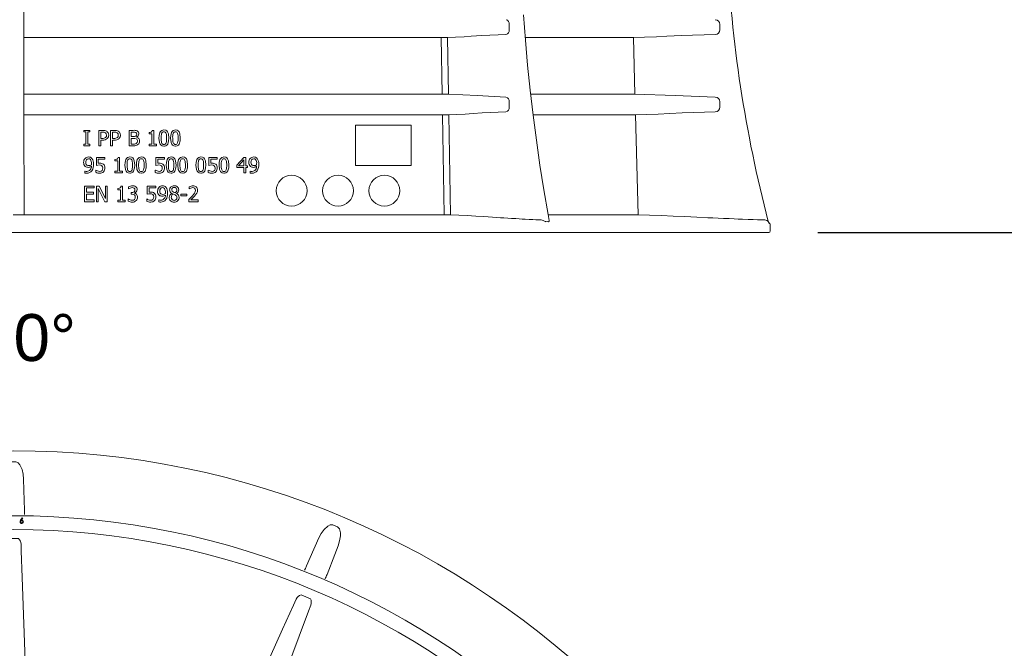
# Model space of a CAD drawing. Header units: millimetres. Extents: x 451 to 766, y 63 to 285.
# Tile 9 of 37: x 534 to 566, y 123 to 143. Entities that reach past the tile are written whole.
import ezdxf

# ---------------------------------------------------------------- set-up
doc = ezdxf.new("R2010")
doc.units = ezdxf.units.MM
doc.header["$LTSCALE"] = 5.08
doc.header["$PDMODE"] = 1
doc.header["$PDSIZE"] = -2
doc.layers.get('0').update_dxf_attribs({"lineweight": 18})
for name, color, linetype, lineweight in [('Bard 66 VS', 7, 'Continuous', 18), ('Ebene-1', 7, 'Continuous', 18), ('Keine', 7, 'Continuous', 18), ('None', 7, 'Continuous', 18)]:
    doc.layers.add(name, color=color, linetype=linetype, lineweight=lineweight)
doc.styles.add('Arial', font='arial.ttf')
doc.dimstyles.new('ASME', dxfattribs={"dimtxt": 2.272868, "dimasz": 3.175, "dimexe": 3.175, "dimexo": 1.5875, "dimgap": 0, "dimtad": 0, "dimtih": 1, "dimtoh": 1, "dimdec": 0, "dimzin": 3, "dimtxsty": 'Arial', "dimblk": 'VW_FILLEDARROW', "dimcen": 0, "dimazin": 0, "dimtfac": 1, "dimtdec": 0, "dimtix": 1, "dimtofl": 0, "dimtmove": 0, "dimatfit": 0, "dimldrblk": 'VW_FILLEDARROW', "dimfxl": 1, "dimfrac": 2, "dimtolj": 1, "dimtzin": 3, "dimarcsym": 0})

# ---------------------------------------------------------------- blocks, each defined once
blk = doc.blocks.new('VW_FILLEDARROW')
at = {"linetype": 'ByBlock', "lineweight": 0}
blk.add_hatch(color=0, dxfattribs=at).paths.add_polyline_path([(-1, 0.268), (0, 0), (-1, -0.268)])
at = {"layer": 'None', "color": 0, "lineweight": 5}
blk.add_lwpolyline([(-1, 0.268), (0, 0), (-1, -0.268)], close=True, dxfattribs=at)
blk = doc.blocks.new('*D30')
at = {"layer": 'Bard 66 VS', "color": 0, "lineweight": -2}
for p, q in [((564.025, 171.12), (578.413, 171.12)), ((575.238, 167.945), (575.238, 155.718)), ((575.238, 139.795), (575.238, 152.022)), ((560.12, 136.62), (578.413, 136.62))]:
    blk.add_line(p, q, dxfattribs=at)
at = {"layer": 'Defpoints', "color": 0}
for p in [(562.437, 171.12), (575.238, 171.12), (558.533, 136.62)]:
    blk.add_point(p, dxfattribs=at)
at = {"layer": 'Bard 66 VS', "color": 0, "lineweight": -2, "xscale": 3.175, "yscale": 3.175, "zscale": 3.175}
for p, rotation in [((575.238, 171.12), 90), ((575.238, 136.62), 270)]:
    blk.add_blockref('VW_FILLEDARROW', p, dxfattribs=dict(at, rotation=rotation))
at = {"layer": 'Bard 66 VS', "color": 0, "linetype": 'Continuous', "lineweight": 18, "insert": (575.238, 153.87), "char_height": 2.27287, "attachment_point": 5, "style": 'Arial'}
blk.add_mtext('\\A1;podstawa', dxfattribs=at)
blk = doc.blocks.new('Gruppe-36')
at = {"color": 251, "linetype": 'Continuous', "lineweight": 13}
for p, q in [((45.63, -625.01), (45.63, -624)), ((45.63, -624), (49.43, -624)), ((46.9, -625.01), (45.63, -625.01)), ((46.9, -632.99), (46.9, -625.01)), ((49.43, -625.01), (48.16, -625.01)), ((48.16, -625.01), (48.16, -632.99)), ((49.43, -624), (49.43, -625.01)), ((55.38, -634), (55.38, -624)), ((55.38, -624), (57.9, -624)), ((57.77, -625.14), (56.65, -625.14)), ((56.65, -625.14), (56.65, -629.19)), ((56.65, -629.19), (57.57, -629.19)), ((57.79, -630.33), (56.65, -630.33)), ((56.65, -630.33), (56.65, -634)), ((62.97, -634), (62.97, -624)), ((62.97, -624), (65.49, -624)), ((65.36, -625.14), (64.24, -625.14)), ((64.24, -625.14), (64.24, -629.19)), ((64.24, -629.19), (65.16, -629.19)), ((65.39, -630.33), (64.24, -630.33)), ((64.24, -630.33), (64.24, -634)), ((74.87, -634), (74.87, -624)), ((74.87, -624), (77.53, -624)), ((77.44, -625.14), (76.14, -625.14)), ((76.14, -625.14), (76.14, -628.05)), ((76.14, -628.05), (77.68, -628.05)), ((77.69, -629.19), (76.14, -629.19)), ((76.14, -629.19), (76.14, -632.86)), ((79.78, -628.39), (79.78, -628.44)), ((87.78, -626.28), (87.78, -625.39)), ((89.56, -626.28), (87.78, -626.28)), ((89.56, -632.99), (89.56, -626.28)), ((89.8, -624), (90.82, -624)), ((90.82, -624), (90.82, -632.99)), ((235.92, -627.38), (235.92, -625.11)), ((248.67, -627.38), (248.67, -625.11)), ((45.63, -634), (45.63, -632.99)), ((45.63, -632.99), (46.9, -632.99)), ((49.43, -634), (45.63, -634)), ((48.16, -632.99), (49.43, -632.99)), ((49.43, -632.99), (49.43, -634)), ((56.65, -634), (55.38, -634)), ((64.24, -634), (62.97, -634)), ((77.76, -634), (74.87, -634)), ((76.14, -632.86), (77.25, -632.86)), ((87.78, -634), (87.78, -632.99)), ((87.78, -632.99), (89.56, -632.99)), ((92.59, -634), (87.78, -634)), ((90.82, -632.99), (92.59, -632.99)), ((92.59, -632.99), (92.59, -634)), ((242.8, -633.7), (247.17, -633.7)), ((247.17, -631.38), (242.81, -631.38)), ((247.17, -633.7), (247.17, -631.38)), ((53.73, -646.65), (53.73, -641.46)), ((53.73, -641.46), (59.3, -641.46)), ((59.3, -642.59), (55, -642.59)), ((55, -642.59), (55, -645.31)), ((59.3, -641.46), (59.3, -642.59)), ((65.76, -643.73), (65.76, -642.85)), ((67.77, -641.46), (68.8, -641.46)), ((68.8, -641.46), (68.8, -650.44)), ((92.22, -646.65), (92.22, -641.46)), ((92.22, -641.46), (97.78, -641.46)), ((97.78, -642.59), (93.48, -642.59)), ((93.48, -642.59), (93.48, -645.31)), ((97.78, -641.46), (97.78, -642.59)), ((126.39, -646.65), (126.39, -641.46)), ((126.39, -641.46), (131.96, -641.46)), ((131.96, -642.59), (127.66, -642.59)), ((127.66, -642.59), (127.66, -645.31)), ((131.96, -641.46), (131.96, -642.59)), ((144.62, -646.57), (149.1, -641.46)), ((149.05, -643.05), (145.67, -646.9)), ((149.05, -646.9), (149.05, -643.05)), ((149.1, -641.46), (150.32, -641.46)), ((150.32, -641.46), (150.32, -646.9)), ((235.92, -640.04), (235.92, -637.77)), ((248.67, -640.04), (248.67, -637.77)), ((67.53, -643.73), (65.76, -643.73)), ((67.53, -650.44), (67.53, -643.73)), ((144.62, -648.04), (144.62, -646.57)), ((149.05, -648.04), (144.62, -648.04)), ((145.67, -646.9), (149.05, -646.9)), ((149.05, -651.46), (149.05, -648.04)), ((150.32, -646.9), (151.46, -646.9)), ((151.46, -648.04), (150.32, -648.04)), ((150.32, -648.04), (150.32, -651.46)), ((151.46, -646.9), (151.46, -648.04)), ((46.39, -651.57), (46.39, -650.32)), ((46.39, -650.32), (46.46, -650.32)), ((53.35, -651.13), (53.35, -649.68)), ((53.35, -649.68), (53.45, -649.68)), ((65.76, -651.46), (65.76, -650.44)), ((65.76, -650.44), (67.53, -650.44)), ((70.57, -651.46), (65.76, -651.46)), ((68.8, -650.44), (70.57, -650.44)), ((70.57, -650.44), (70.57, -651.46)), ((91.84, -651.13), (91.84, -649.68)), ((91.84, -649.68), (91.93, -649.68)), ((126.01, -651.13), (126.01, -649.68)), ((126.01, -649.68), (126.11, -649.68)), ((150.32, -651.46), (149.05, -651.46)), ((153.23, -651.57), (153.23, -650.32)), ((153.23, -650.32), (153.29, -650.32)), ((46.01, -670.1), (46.01, -660.1)), ((46.01, -660.1), (52.34, -660.1)), ((52.34, -661.24), (47.28, -661.24)), ((47.28, -661.24), (47.28, -664.02)), ((52.34, -660.1), (52.34, -661.24)), ((53.73, -670.1), (53.73, -660.1)), ((53.73, -660.1), (55.63, -660.1)), ((59.31, -670.1), (55, -661.48)), ((55, -661.48), (55, -670.1)), ((55.63, -660.1), (59.56, -668.02)), ((59.56, -668.02), (59.56, -660.1)), ((59.56, -660.1), (60.82, -660.1)), ((60.82, -660.1), (60.82, -670.1)), ((67.66, -662.38), (67.66, -661.49)), ((69.67, -660.1), (70.7, -660.1)), ((70.7, -660.1), (70.7, -669.09)), ((74.49, -661.87), (74.49, -660.46)), ((74.57, -661.87), (74.49, -661.87)), ((86.65, -665.29), (86.65, -660.1)), ((86.65, -660.1), (92.22, -660.1)), ((92.22, -661.24), (87.91, -661.24)), ((87.91, -661.24), (87.91, -663.95)), ((92.22, -660.1), (92.22, -661.24)), ((113.73, -661.87), (113.73, -660.45)), ((113.81, -661.87), (113.73, -661.87)), ((47.28, -664.02), (51.96, -664.02)), ((51.96, -665.16), (47.28, -665.16)), ((47.28, -665.16), (47.28, -668.96)), ((51.96, -664.02), (51.96, -665.16)), ((69.43, -662.38), (67.66, -662.38)), ((69.43, -669.09), (69.43, -662.38)), ((74.24, -669.74), (74.24, -668.33)), ((74.24, -668.33), (74.33, -668.33)), ((76.27, -665.29), (76.27, -664.15)), ((76.27, -664.15), (76.7, -664.15)), ((76.83, -665.29), (76.27, -665.29)), ((78.28, -664.57), (78.28, -664.67)), ((86.27, -669.77), (86.27, -668.33)), ((86.27, -668.33), (86.36, -668.33)), ((102.5, -664.76), (102.5, -664.72)), ((105.55, -664.77), (105.55, -664.81)), ((108.42, -666.3), (108.42, -665.16)), ((108.42, -665.16), (112.22, -665.16)), ((112.22, -666.3), (108.42, -666.3)), ((112.22, -665.16), (112.22, -666.3)), ((52.34, -670.1), (46.01, -670.1)), ((47.28, -668.96), (52.34, -668.96)), ((52.34, -668.96), (52.34, -670.1)), ((55, -670.1), (53.73, -670.1)), ((60.82, -670.1), (59.31, -670.1)), ((67.66, -670.1), (67.66, -669.09)), ((67.66, -669.09), (69.43, -669.09)), ((72.47, -670.1), (67.66, -670.1)), ((70.7, -669.09), (72.47, -669.09)), ((72.47, -669.09), (72.47, -670.1)), ((94.24, -670.21), (94.24, -668.96)), ((94.24, -668.96), (94.31, -668.96)), ((113.48, -670.1), (113.48, -668.71)), ((119.56, -670.1), (113.48, -670.1)), ((114.73, -668.96), (119.56, -668.96)), ((119.56, -668.96), (119.56, -670.1))]:
    blk.add_line(p, q, dxfattribs=at)
for points in [[(94.24, -629.01), (94.34, -627.26), (94.79, -625.44), (95.28, -624.64), (96.01, -624.06), (96.79, -623.8), (97.41, -623.75)], [(97.41, -623.75), (98.57, -623.95), (99.26, -624.38), (99.78, -625.01), (100.29, -626.29), (100.57, -628.99)], [(101.71, -629.01), (101.8, -627.26), (102.26, -625.44), (102.75, -624.64), (103.48, -624.06), (104.26, -623.8), (104.87, -623.75)], [(104.87, -623.75), (106.03, -623.95), (106.72, -624.38), (107.25, -625.01), (107.75, -626.28), (108.04, -628.99)], [(87.78, -625.39), (88.47, -625.35), (89.14, -625.17), (89.44, -624.96), (89.65, -624.65), (89.78, -624.16), (89.8, -624)], [(97.41, -634.25), (96.28, -634.06), (95.58, -633.65), (95.04, -633.02), (94.54, -631.8), (94.24, -629.01)], [(100.57, -628.99), (100.47, -630.74), (99.86, -632.86), (99.32, -633.57), (98.57, -634.05), (97.76, -634.24), (97.41, -634.25)], [(104.87, -634.25), (103.76, -634.07), (103.05, -633.65), (102.51, -633.02), (102.01, -631.81), (101.71, -629.01)], [(108.04, -628.99), (107.94, -630.74), (107.34, -632.86), (106.79, -633.57), (106.04, -634.05), (105.23, -634.24), (104.87, -634.25)], [(65.76, -642.85), (66.86, -642.72), (67.25, -642.55), (67.49, -642.33), (67.65, -642.05), (67.77, -641.53), (67.77, -641.46)], [(72.22, -646.46), (72.31, -644.72), (72.77, -642.89), (73.25, -642.1), (73.98, -641.51), (74.77, -641.25), (75.38, -641.2)], [(75.38, -641.2), (76.55, -641.41), (77.24, -641.84), (77.76, -642.47), (78.27, -643.77), (78.54, -646.45)], [(79.68, -646.46), (79.78, -644.72), (80.23, -642.89), (80.72, -642.1), (81.45, -641.51), (82.24, -641.25), (82.85, -641.2)], [(82.85, -641.2), (84.02, -641.41), (84.71, -641.84), (85.22, -642.47), (85.74, -643.76), (86.01, -646.45)], [(98.92, -646.46), (99.02, -644.72), (99.47, -642.9), (99.96, -642.1), (100.69, -641.51), (101.48, -641.25), (102.09, -641.2)], [(102.09, -641.2), (103.25, -641.41), (103.94, -641.83), (104.46, -642.47), (104.97, -643.74), (105.25, -646.45)], [(106.39, -646.46), (106.49, -644.72), (106.94, -642.9), (107.43, -642.1), (108.16, -641.51), (108.95, -641.25), (109.56, -641.2)], [(109.56, -641.2), (110.71, -641.4), (111.4, -641.83), (111.93, -642.47), (112.44, -643.73), (112.72, -646.45)], [(118.16, -646.46), (118.26, -644.72), (118.71, -642.9), (119.21, -642.1), (119.93, -641.51), (120.72, -641.25), (121.33, -641.2)], [(121.33, -641.2), (122.47, -641.4), (123.17, -641.83), (123.7, -642.46), (124.21, -643.72), (124.49, -646.45)], [(133.1, -646.46), (133.2, -644.72), (133.65, -642.9), (134.14, -642.09), (134.87, -641.51), (135.66, -641.25), (136.27, -641.2)], [(136.27, -641.2), (137.39, -641.39), (138.1, -641.82), (138.63, -642.46), (139.14, -643.7), (139.43, -646.45)], [(75.38, -651.71), (74.24, -651.52), (73.54, -651.1), (73.01, -650.47), (72.51, -649.23), (72.22, -646.46)], [(78.54, -646.45), (78.45, -648.19), (77.83, -650.34), (77.28, -651.04), (76.53, -651.51), (75.72, -651.69), (75.38, -651.71)], [(82.85, -651.71), (81.72, -651.52), (81.01, -651.1), (80.48, -650.47), (79.98, -649.24), (79.68, -646.46)], [(86.01, -646.45), (85.92, -648.19), (85.3, -650.33), (84.75, -651.04), (84, -651.51), (83.19, -651.69), (82.85, -651.71)], [(102.09, -651.71), (100.97, -651.52), (100.26, -651.11), (99.73, -650.48), (99.22, -649.26), (98.92, -646.46)], [(105.25, -646.45), (105.16, -648.19), (104.55, -650.31), (104.01, -651.03), (103.25, -651.5), (102.44, -651.69), (102.09, -651.71)], [(109.56, -651.71), (108.44, -651.52), (107.73, -651.11), (107.19, -650.48), (106.7, -649.27), (106.39, -646.46)], [(112.72, -646.45), (112.63, -648.19), (112.02, -650.31), (111.48, -651.02), (110.73, -651.5), (109.92, -651.69), (109.56, -651.71)], [(121.33, -651.71), (120.23, -651.53), (119.51, -651.12), (118.97, -650.48), (118.47, -649.28), (118.16, -646.46)], [(124.49, -646.45), (124.4, -648.19), (123.8, -650.29), (123.26, -651.01), (122.51, -651.5), (121.7, -651.69), (121.33, -651.71)], [(136.27, -651.71), (135.18, -651.53), (134.46, -651.12), (133.91, -650.49), (133.41, -649.3), (133.1, -646.46)], [(139.43, -646.45), (139.33, -648.19), (138.75, -650.27), (138.21, -651), (137.46, -651.49), (136.64, -651.69), (136.27, -651.71)], [(67.66, -661.49), (68.76, -661.36), (69.15, -661.19), (69.39, -660.98), (69.55, -660.7), (69.67, -660.17), (69.67, -660.1)]]:
    blk.add_lwpolyline(points, dxfattribs=at)
for centre in [(180, -663), (210, -663), (240, -663)]:
    blk.add_circle(centre, 10, dxfattribs=at)
for centre, radius, start, end in [((78.11, -629.05), 5.08, 66.12986, 96.52689), ((57.97, -626.42), 2.8, 261.8583, 309.287), ((57.97, -628.64), 3.51, 62.59443, 93.27518), ((58.12, -626.36), 3.98, 265.2967, 312.76014), ((58.25, -628.29), 4.3, 58.20109, 94.70674), ((58.6, -626.94), 1.72, 355.59042, 55.17109), ((58.31, -627.17), 2.01, 315.41537, 2.88098), ((58.93, -626.92), 2.78, 357.42063, 55.21933), ((58.55, -627.09), 3.16, 315.92614, 0.87205), ((65.56, -626.42), 2.8, 261.85938, 309.28597), ((65.56, -628.64), 3.5, 62.59188, 93.27773), ((65.71, -626.36), 3.98, 265.29756, 312.75923), ((65.85, -628.29), 4.3, 58.20183, 94.70601), ((66.19, -626.94), 1.72, 355.59029, 55.17144), ((65.91, -627.17), 2.01, 315.4126, 2.88351), ((66.52, -626.92), 2.78, 357.42095, 55.21914), ((66.15, -627.09), 3.16, 315.9268, 0.87155), ((77.74, -629.71), 4.58, 70.21112, 93.71791), ((77.98, -625.59), 2.48, 262.99534, 300.59851), ((77.94, -633.72), 4.54, 70.20756, 93.21039), ((78.47, -626.62), 1.35, 304.84638, 7.44235), ((78.72, -626.34), 1.1, 354.58264, 58.54812), ((78.83, -630.8), 1.5, 352.59325, 64.29803), ((78.82, -626.21), 2.38, 293.68808, 358.90654), ((79.28, -630.83), 2.43, 357.56712, 78.14472), ((79.23, -626.14), 1.98, 356.90731, 61.62743), ((104.67, -628.46), 9.06, 163.90581, 183.48696), ((106.32, -629.37), 10.69, 178.03658, 194.41364), ((97.38, -626.35), 1.46, 88.85866, 163.98848), ((97.46, -626.31), 1.42, 15.29239, 92.02284), ((88.35, -628.68), 10.83, 358.3466, 14.69903), ((90.09, -629.52), 9.11, 343.84762, 3.32591), ((112.14, -628.45), 9.06, 163.90448, 183.48829), ((113.79, -629.37), 10.69, 178.03636, 194.41386), ((104.84, -626.35), 1.46, 88.85739, 163.98975), ((104.92, -626.31), 1.42, 15.2921, 92.02283), ((95.82, -628.68), 10.83, 358.34695, 14.69896), ((97.55, -629.52), 9.11, 343.8469, 3.32662), ((235.17, -632.57), 7.5, 84.26066, 275.73934), ((235.17, -632.57), 5.25, 81.78671, 278.21329), ((247.92, -632.57), 7.5, 84.26055, 275.73945), ((247.92, -632.57), 5.25, 81.78643, 166.84456), ((77.74, -628.93), 3.96, 262.92022, 297.62959), ((78.13, -629.72), 4.29, 265.14787, 306.19432), ((78.75, -631.1), 1.57, 301.53425, 4.09044), ((78.93, -631.01), 2.78, 308.53786, 1.6706), ((97.36, -631.67), 1.44, 194.52633, 271.80875), ((97.44, -631.67), 1.44, 268.45271, 344.62456), ((104.83, -631.67), 1.44, 194.52843, 271.80666), ((104.91, -631.67), 1.44, 268.45514, 344.62213), ((247.92, -632.57), 5.25, 192.37318, 278.21333), ((49.22, -644.63), 3.72, 138.42894, 181.32706), ((48.67, -644.27), 3.07, 90.0173, 136.54099), ((48.84, -644.3), 1.97, 95.25916, 190.4864), ((48.68, -643.91), 1.56, 39.5632, 90.83011), ((48.75, -644.15), 2.95, 43.6895, 91.61738), ((46.49, -645.21), 4.1, 354.74481, 34.0649), ((46.21, -645.49), 5.76, 356.3771, 35.88936), ((75.36, -643.81), 1.47, 89.06137, 163.78578), ((75.43, -643.76), 1.42, 15.29123, 92.024), ((82.82, -643.81), 1.47, 89.05431, 163.79283), ((82.9, -643.76), 1.42, 15.2889, 92.02604), ((102.06, -643.8), 1.46, 88.85703, 163.99012), ((102.14, -643.76), 1.42, 15.29195, 92.02299), ((109.53, -643.8), 1.46, 88.85916, 163.9877), ((109.61, -643.76), 1.42, 15.29229, 92.02265), ((121.3, -643.8), 1.46, 88.85393, 163.99321), ((121.38, -643.76), 1.42, 15.29789, 92.01705), ((136.24, -643.8), 1.46, 88.85204, 163.99454), ((136.32, -643.76), 1.42, 15.30117, 92.01348), ((156.07, -644.63), 3.72, 138.46582, 181.29019), ((155.52, -644.31), 3.1, 90.30878, 136.24936), ((155.65, -644.29), 1.95, 94.67471, 191.07097), ((155.52, -643.9), 1.56, 39.43548, 90.95783), ((155.61, -644.1), 2.9, 43.25338, 92.05349), ((153.3, -645.21), 4.12, 354.83601, 33.97386), ((153.13, -645.46), 5.68, 356.08207, 36.18439), ((48.63, -644.94), 3.13, 175.76763, 229.09355), ((48.35, -645.03), 2.89, 232.23527, 272.761), ((49, -644.87), 2.11, 174.27971, 227.24093), ((48.64, -644.98), 1.8, 233.14367, 275.0168), ((47.47, -647.49), 3.08, 273.94304, 5.46643), ((48.44, -644.45), 3.46, 270.82156, 307.36743), ((48.72, -643.51), 3.27, 271.34726, 303.87729), ((42.43, -645.57), 8.14, 355.44372, 359.9325), ((44.02, -646.07), 7.94, 329.565, 1.55915), ((55.98, -656.32), 9.93, 91.57274, 103.05772), ((55.99, -654.37), 9.12, 90.44105, 96.21996), ((55.91, -648.8), 2.42, 53.41358, 94.71513), ((56.24, -648.75), 3.51, 54.78535, 95.28554), ((56.12, -648.17), 1.8, 355.58792, 46.90538), ((55.44, -648.45), 2.48, 322.55245, 3.16476), ((56.53, -648.06), 2.78, 354.96136, 51.51468), ((55.77, -648.39), 3.54, 318.72021, 1.40307), ((82.65, -645.91), 9.06, 163.90892, 183.48385), ((84.29, -646.83), 10.69, 178.03655, 194.41367), ((66.32, -646.14), 10.83, 358.34716, 14.69875), ((68.06, -646.98), 9.11, 343.84999, 3.32326), ((90.12, -645.91), 9.06, 163.90716, 183.48561), ((91.76, -646.83), 10.69, 178.03655, 194.41367), ((73.79, -646.14), 10.83, 358.34672, 14.69918), ((75.53, -646.98), 9.11, 343.84935, 3.32418), ((94.46, -656.33), 9.94, 91.57399, 103.05647), ((94.47, -654.37), 9.12, 90.44149, 96.2195), ((94.38, -648.81), 2.43, 53.47455, 94.65417), ((94.73, -648.7), 3.47, 54.54281, 95.52804), ((94.6, -648.17), 1.8, 355.61019, 46.88338), ((93.92, -648.45), 2.47, 322.53011, 3.18686), ((95.01, -648.06), 2.78, 354.93937, 51.53667), ((94.25, -648.39), 3.54, 318.7285, 1.39494), ((109.36, -645.91), 9.06, 163.9048, 183.48797), ((111, -646.83), 10.69, 178.03636, 194.41386), ((93.03, -646.14), 10.83, 358.34651, 14.69939), ((94.77, -646.98), 9.11, 343.84696, 3.32657), ((116.82, -645.91), 9.06, 163.90413, 183.48864), ((118.47, -646.83), 10.69, 178.03649, 194.41401), ((100.5, -646.14), 10.83, 358.34701, 14.6989), ((102.24, -646.98), 9.11, 343.84601, 3.32724), ((128.59, -645.91), 9.05, 163.90103, 183.49174), ((130.24, -646.83), 10.69, 178.03658, 194.41364), ((112.27, -646.14), 10.83, 358.34614, 14.69977), ((114.01, -646.98), 9.1, 343.844, 3.32952), ((128.64, -656.32), 9.93, 91.57082, 103.05963), ((128.65, -654.37), 9.12, 90.44208, 96.21896), ((128.56, -648.82), 2.44, 53.55919, 94.56953), ((128.91, -648.71), 3.47, 54.54725, 95.5236), ((128.78, -648.17), 1.8, 355.63657, 46.85648), ((128.1, -648.45), 2.47, 322.50163, 3.21582), ((129.19, -648.06), 2.78, 354.92119, 51.55516), ((128.42, -648.39), 3.54, 318.7378, 1.38532), ((143.53, -645.91), 9.05, 163.89886, 183.49391), ((145.18, -646.83), 10.69, 178.0369, 194.41388), ((127.21, -646.14), 10.83, 358.34671, 14.69946), ((127.99, -646.87), 10.06, 344.77708, 2.3959), ((155.46, -644.95), 3.12, 175.70762, 229.15398), ((155.17, -645.06), 2.86, 232.00381, 272.9922), ((155.9, -644.85), 2.17, 175.12176, 226.39845), ((155.5, -644.9), 1.88, 234.10231, 274.05844), ((154.31, -647.5), 3.07, 273.77955, 5.62984), ((155.29, -644.51), 3.41, 270.51728, 307.67145), ((155.55, -643.48), 3.29, 271.4862, 303.73856), ((149.27, -645.57), 8.13, 355.44192, 359.93296), ((151.26, -646.17), 7.55, 328.69816, 2.42581), ((47.41, -647.92), 3.79, 254.39249, 271.58536), ((47.65, -647.65), 2.92, 245.96483, 270.634), ((47.72, -647.84), 3.87, 267.03256, 324.43553), ((55.93, -645.71), 6, 244.55381, 270.39041), ((56.09, -646.01), 4.52, 234.30061, 249.72834), ((56, -646.94), 3.63, 245.89959, 269.53964), ((56.04, -648.75), 1.82, 268.01866, 318.60747), ((56.09, -648.45), 3.26, 267.94069, 315.7894), ((75.33, -649.13), 1.44, 194.52123, 271.81386), ((75.42, -649.13), 1.44, 268.44729, 344.62998), ((82.8, -649.13), 1.44, 194.52269, 271.8124), ((82.89, -649.13), 1.44, 268.44819, 344.62908), ((94.41, -645.72), 5.99, 244.54174, 270.40244), ((94.72, -645.72), 4.85, 234.83057, 249.19854), ((94.48, -646.94), 3.63, 245.90147, 269.53775), ((94.54, -648.8), 1.78, 267.26835, 319.35789), ((94.57, -648.45), 3.26, 267.9374, 315.79262), ((102.04, -649.13), 1.44, 194.52969, 271.80539), ((102.13, -649.13), 1.44, 268.45119, 344.62608), ((109.51, -649.13), 1.44, 194.52962, 271.80546), ((109.6, -649.13), 1.44, 268.45529, 344.62227), ((121.28, -649.13), 1.44, 194.53544, 271.79965), ((121.37, -649.13), 1.44, 268.45677, 344.6205), ((128.58, -645.76), 5.95, 244.45951, 270.48481), ((128.9, -645.72), 4.85, 234.82879, 249.19999), ((128.66, -646.94), 3.63, 245.89506, 269.54403), ((128.71, -648.79), 1.78, 267.33482, 319.29099), ((128.72, -648.39), 3.32, 268.39932, 315.33083), ((136.22, -649.13), 1.44, 194.54103, 271.79406), ((136.3, -649.13), 1.44, 268.46479, 344.61305), ((154.25, -647.92), 3.79, 254.39259, 271.58526), ((154.49, -647.6), 2.97, 246.16495, 270.43396), ((154.55, -647.83), 3.88, 267.09336, 324.37482), ((77.2, -666.08), 6.24, 90.99274, 115.67843), ((77.73, -666.18), 5.34, 114.18209, 126.25674), ((77.07, -664.77), 3.79, 91.76293, 113.80577), ((77.06, -663), 2.02, 57.24177, 93.05037), ((77.29, -663.19), 3.35, 55.791, 93.46907), ((77.34, -662.36), 1.33, 357.32954, 52.16992), ((77.86, -662.19), 2.21, 357.32492, 53.36279), ((97.07, -663.27), 3.72, 138.44126, 181.31504), ((96.52, -662.91), 3.07, 90.01226, 136.54344), ((96.68, -662.94), 1.97, 95.18016, 190.56552), ((96.53, -662.55), 1.57, 39.59188, 90.80169), ((96.62, -662.73), 2.89, 43.20092, 92.10609), ((94.32, -663.85), 4.12, 354.83083, 33.97873), ((94.09, -664.12), 5.73, 356.28314, 35.9836), ((103.84, -662.6), 2.77, 85.57305, 177.66498), ((103.95, -662.33), 1.48, 84.13188, 180.63784), ((104.39, -662.46), 2.63, 1.16487, 97.3885), ((104.21, -662.41), 1.55, 359.15468, 94.07062), ((116.41, -666.07), 6.23, 91.47358, 115.47173), ((116.9, -665.96), 5.13, 114.89723, 127.13643), ((116.27, -664.74), 3.76, 92.2753, 114.01456), ((116.15, -662.83), 1.84, 51.1511, 90.94915), ((116.51, -662.51), 2.67, 357.65507, 95.44783), ((116.06, -662.58), 1.72, 357.39553, 43.6581), ((77.05, -664.63), 4.58, 233.71054, 267.84818), ((76.94, -662.44), 1.73, 261.67729, 0.75146), ((76.99, -667.96), 2.67, 59.81474, 93.25729), ((77.72, -662.29), 2.35, 283.78199, 359.97448), ((77.87, -667.22), 2.58, 47.52349, 81.04553), ((77.27, -666.93), 1.66, 354.12891, 50.52113), ((76.78, -667.22), 2.14, 317.98527, 3.23393), ((77.14, -667.22), 3.18, 316.1468, 0.97996), ((77.81, -667.05), 2.51, 357.45406, 43.87257), ((89.15, -664.36), 4.85, 234.82566, 249.20345), ((88.89, -674.96), 9.93, 91.57321, 103.06065), ((88.9, -673.02), 9.12, 90.44143, 96.21955), ((88.81, -667.45), 2.43, 53.45484, 94.67003), ((89.16, -667.35), 3.47, 54.54151, 95.52934), ((89.03, -666.82), 1.8, 355.60371, 46.88985), ((88.35, -667.09), 2.47, 322.53209, 3.18371), ((89.44, -666.7), 2.78, 354.94366, 51.53239), ((88.68, -667.03), 3.54, 318.72828, 1.39606), ((96.47, -663.59), 3.13, 175.74249, 229.11854), ((96.19, -663.7), 2.86, 232.04592, 272.94709), ((96.84, -663.52), 2.1, 174.20785, 227.31279), ((96.49, -663.63), 1.79, 233.1189, 275.04148), ((95.32, -666.14), 3.08, 273.88631, 5.52324), ((96.3, -663.14), 3.41, 270.54446, 307.6475), ((96.56, -662.12), 3.3, 271.51575, 303.70873), ((90.28, -664.21), 8.14, 355.44451, 359.93171), ((91.87, -664.71), 7.95, 329.56615, 1.55801), ((103.7, -667.37), 2.88, 114.59431, 179.51116), ((103.73, -667.43), 2.91, 178.40559, 225.0687), ((103.54, -662.48), 2.46, 180.18083, 245.08357), ((104.75, -667.17), 2.53, 125.03432, 181.70857), ((104.12, -667.42), 1.92, 174.61413, 268.63209), ((104.14, -662.3), 1.67, 181.58928, 243.60559), ((83.24, -712.89), 51.83, 65.50763, 67.24258), ((107.71, -656.26), 8.69, 240.23392, 250.24585), ((104.2, -667.28), 3.07, 267.12214, 359.25737), ((104.13, -667.58), 1.76, 268.32157, 4.24909), ((104.07, -667.42), 1.82, 359.10838, 68.57521), ((103.44, -662.54), 2.32, 305.05135, 2.63606), ((104.31, -662.35), 2.72, 297.14904, 358.9605), ((104.68, -667.26), 2.6, 358.63157, 70.54252), ((86.4, -640.05), 39.42, 313.38127, 318.31877), ((76.24, -627.73), 56.4, 313.03606, 316.79025), ((112.32, -662.05), 5.5, 309.88498, 353.64419), ((109.62, -659.06), 10.62, 316.64979, 328.37806), ((115.13, -662.66), 4.04, 330.89875, 0.63162), ((76.99, -663.9), 6.45, 244.78077, 269.85416), ((77, -667.25), 1.96, 266.36233, 314.53159), ((77.11, -667.01), 3.35, 267.63305, 313.82267), ((88.84, -664.36), 5.99, 244.54353, 270.39816), ((88.91, -665.58), 3.63, 245.89689, 269.54233), ((88.97, -667.44), 1.78, 267.26009, 319.36615), ((89, -667.09), 3.26, 267.94424, 315.78578), ((95.26, -666.56), 3.79, 254.38901, 271.58286), ((95.5, -666.25), 2.96, 246.14287, 270.45603), ((95.57, -666.48), 3.88, 267.05535, 324.41449), ((103.88, -667.11), 3.24, 227.07626, 272.93432)]:
    blk.add_arc(centre, radius, start, end, dxfattribs=at)
blk.add_wipeout([(221.3, -620.62), (257.3, -620.62), (257.3, -646.62), (221.3, -646.62)], dxfattribs=at).dxf.layer = 'None'
at = {"layer": 'None', "color": 251, "linetype": 'Continuous', "lineweight": 13}
blk.add_lwpolyline([(221.3, -620.62), (257.3, -620.62), (257.3, -646.62), (221.3, -646.62)], close=True, dxfattribs=at)
blk = doc.blocks.new('Gruppe-62')
at = {"color": 7, "linetype": 'Continuous', "lineweight": 18}
for p, q in [((6.86, -145.74), (6.93, -614)), ((320.75, -555.48), (320.75, -559.02)), ((456.95, -555.48), (456.95, -559.02)), ((276.62, -564.02), (6.88, -564.02)), ((277.27, -600.65), (276.62, -564.02)), ((280.8, -563.94), (281.45, -600.58)), ((398.07, -564.02), (331.22, -564.02)), ((401.04, -563.94), (402, -600.58)), ((6.92, -600.65), (277.27, -600.65)), ((334.71, -600.65), (399.03, -600.65)), ((320.7, -605.49), (320.7, -609.02)), ((456.95, -605.49), (456.95, -609.02)), ((277.5, -614), (6.93, -614)), ((6.93, -614), (7.05, -678.66)), ((278.62, -678.66), (277.5, -614)), ((281.68, -613.92), (282.8, -678.59)), ((399.38, -614), (336.28, -614)), ((402.35, -613.92), (404.04, -678.59)), ((0, -678.66), (278.62, -678.66)), ((345.95, -678.66), (401.07, -678.66)), ((344.37, -683.02), (345.26, -683.01)), ((345.26, -683.01), (346.16, -683.02)), ((488.28, -683.02), (488.28, -683.01)), ((489.07, -684.15), (489.07, -684.15)), ((489.5, -689), (489.5, -684.97)), ((488.5, -690), (-391.66, -690))]:
    blk.add_line(p, q, dxfattribs=at)
for points in [[(346.6, -682.25), (345.88, -678.35), (343.13, -662.43), (340.6, -646.45), (338.28, -630.39), (336.18, -614.28), (334.3, -598.11), (332.64, -581.9), (331.21, -565.64), (329.99, -549.35)], [(318.64, -562.02), (313.48, -562.2), (308.14, -562.46), (302.94, -562.78), (296.22, -563.2), (291.49, -563.49), (285.94, -563.77), (280.8, -563.94)], [(454, -562.02), (446.78, -562.2), (439.3, -562.46), (432.03, -562.78), (422.63, -563.2), (416, -563.49), (408.23, -563.77), (401.04, -563.94)], [(281.45, -600.58), (300.02, -601.53), (318.6, -602.49)], [(402, -600.58), (428, -601.53), (454, -602.49)], [(318.59, -612.02), (313.54, -612.2), (308.31, -612.46), (303.21, -612.77), (297.5, -613.14), (292.23, -613.47), (286.67, -613.75), (281.68, -613.92)], [(454, -612.02), (446.94, -612.2), (439.61, -612.46), (432.48, -612.77), (424.49, -613.14), (417.11, -613.47), (409.33, -613.75), (402.35, -613.92)], [(282.8, -678.59), (288.09, -678.82), (293.58, -679.11), (299.06, -679.42), (304.35, -679.75), (309.97, -680.11), (315.09, -680.45), (317.34, -680.59), (319.73, -680.74), (322.26, -680.9), (324.93, -681.07), (327.17, -681.2), (329.05, -681.31), (331.1, -681.42), (333.63, -681.55), (335.96, -681.67), (337.98, -681.76), (339.76, -681.84), (341.3, -681.91)], [(404.04, -678.59), (411.44, -678.82), (419.14, -679.11), (426.8, -679.42), (434.21, -679.75), (442.07, -680.11), (449.25, -680.45), (452.4, -680.59), (455.75, -680.74), (459.29, -680.9), (463.03, -681.07), (466.16, -681.2), (468.8, -681.31), (471.66, -681.42), (475.21, -681.55), (478.46, -681.67), (481.3, -681.76), (483.79, -681.84), (485.94, -681.91)], [(341.3, -681.91), (341.93, -682.12), (342.61, -682.29)], [(346.16, -683.02), (346.36, -682.97), (346.46, -682.89), (346.62, -682.53), (346.59, -682.29)], [(485.94, -681.91), (486.7, -682.12), (487.34, -682.29)]]:
    blk.add_lwpolyline(points, dxfattribs=at)
for centre, radius, start, end in [((1310.71, -468.29), 850, 182.63429, 194.63249), ((318.08, -555.12), 2.7, 352.25395, 77.84691), ((453.95, -555.49), 3, 0.00453, 89.00446), ((318.06, -559.37), 2.71, 282.27378, 7.50565), ((453.95, -559.02), 3, 270.99318, 359.99609), ((276.35, -433.01), 131.01, 270.11547, 271.94513), ((375.88, 369.76), 934.04, 271.36119, 271.54326), ((277.07, -471.28), 129.38, 270.08683, 271.9395), ((318.03, -605.12), 2.7, 352.22127, 77.84296), ((384.71, 33.22), 634.04, 271.29389, 271.56211), ((453.95, -605.49), 3, 0.00428, 89.00529), ((318.01, -609.37), 2.71, 282.27607, 7.47518), ((453.95, -609.02), 3, 270.99486, 359.99384), ((277.34, -485.64), 128.36, 270.07378, 271.94112), ((387.21, -63.13), 551, 271.26559, 271.57424), ((278.57, -553.4), 125.26, 270.02135, 271.93485), ((393.78, -313.69), 365.04, 271.14535, 271.61129), ((290.27, -812.12), 139.98, 67.26611, 68.04426), ((486.39, -684.5), 2.4, 38.19358, 66.81548), ((490.21, -682.51), 2, 194.63239, 235.18806), ((490.21, -682.51), 2, 194.63736, 215.88855), ((490.21, -682.51), 2, 215.89312, 235.1396), ((488.5, -684.97), 1, 0, 55.16432), ((488.5, -689), 1, 270, 0)]:
    blk.add_arc(centre, radius, start, end, dxfattribs=at)
at = {"layer": 'None', "color": 251}
blk.add_blockref('Gruppe-36', (0, 0), dxfattribs=at)
blk = doc.blocks.new('I PP 1B 100.20_50-Seite')
at = {"layer": 'None', "color": 7}
blk.add_blockref('Gruppe-62', (0, 0), dxfattribs=at)
blk = doc.blocks.new('Gruppe-67')
at = {"color": 7, "linetype": 'Continuous', "lineweight": 5}
for p, q in [((-5.07, 490.57), (-5.22, 486.28)), ((5.07, 490.57), (5.22, 486.28)), ((-5.22, 486.28), (-5.81, 469.1)), ((5.22, 486.28), (5.81, 469.1)), ((-5.81, 469.1), (-7.91, 407.71)), ((5.81, 469.1), (7.91, 407.71)), ((3.51, 403.16), (-2.03, 403.16))]:
    blk.add_line(p, q, dxfattribs=at)
for centre, radius, start, end in [((-0.13, 490.42), 4.95, 129.89766, 178.27227), ((0, 0), 494.23, 89.61741, 90.38259), ((0.19, 490.46), 4.88, 1.38008, 50.44998), ((-3.51, 407.56), 4.4, 178.03702, 270), ((3.51, 407.56), 4.4, 270, 1.96298)]:
    blk.add_arc(centre, radius, start, end, dxfattribs=at)
blk = doc.blocks.new('Gruppe-68')
at = {"color": 7, "linetype": 'Continuous', "lineweight": 5}
blk.add_line((1.61, 543.81), (-1.61, 543.81), dxfattribs=at)
for points in [[(-1.61, 543.81), (-1.84, 543.8), (-2.6, 543.58), (-3.37, 543.07), (-4.86, 541.08), (-5.62, 539.28), (-6.42, 536), (-6.72, 532.63)], [(6.72, 532.63), (6.44, 535.84), (5.72, 538.98), (4.34, 541.95), (3.26, 543.17), (2.4, 543.66), (1.61, 543.81)], [(-6.72, 532.63), (-6.86, 526.63), (-7.2, 512.8)], [(7.2, 512.8), (7.06, 518.8), (6.72, 532.63)], [(7.2, 509.79), (7.2, 511.15), (7.2, 512.8)]]:
    blk.add_lwpolyline(points, dxfattribs=at)
blk.add_arc((281.26, 512.02), 288.46, 179.8442, 180.45182, dxfattribs=at)
blk = doc.blocks.new('Gruppe-71')
at = {"color": 7, "linetype": 'Continuous', "lineweight": 5}
for p, q in [((183.05, 455.17), (181.27, 451.26)), ((181.27, 451.26), (174.15, 435.62)), ((190.91, 447.27), (184.88, 431.17)), ((192.42, 451.29), (190.91, 447.27)), ((174.15, 435.62), (148.72, 379.71)), ((184.88, 431.17), (163.34, 373.65)), ((151.04, 373.82), (156.16, 371.7))]:
    blk.add_line(p, q, dxfattribs=at)
for centre, radius, start, end in [((187.51, 453.2), 4.88, 107.05002, 156.11992), ((0, 0), 494.23, 67.11741, 67.88259), ((187.79, 453.04), 4.95, 339.22773, 27.60234), ((152.72, 377.89), 4.4, 155.53702, 247.5), ((159.21, 375.2), 4.4, 247.5, 339.46298)]:
    blk.add_arc(centre, radius, start, end, dxfattribs=at)
blk = doc.blocks.new('Gruppe-72')
at = {"color": 7, "linetype": 'Continuous', "lineweight": 5}
blk.add_line((206.62, 503.03), (209.6, 501.8), dxfattribs=at)
for points in [[(197.63, 494.66), (199.11, 497.52), (200.97, 500.14), (203.39, 502.36), (204.85, 503.07), (205.84, 503.2), (206.62, 503.03)], [(209.6, 501.8), (209.8, 501.7), (210.42, 501.21), (210.94, 500.44), (211.55, 498.03), (211.57, 496.08), (211.05, 492.74), (210.03, 489.52)], [(189.59, 476.52), (192.02, 482.01), (197.63, 494.66)], [(210.03, 489.52), (207.87, 483.92), (202.9, 471.01)], [(188.44, 473.73), (188.96, 475), (189.59, 476.52)]]:
    blk.add_lwpolyline(points, dxfattribs=at)
blk.add_arc((-63.91, 580.68), 288.46, 337.04818, 337.6558, dxfattribs=at)
blk = doc.blocks.new('Gruppe-73')
at = {"layer": 'Keine', "color": 7}
for name in ['Gruppe-72', 'Gruppe-71']:
    blk.add_blockref(name, (0, 0), dxfattribs=at)
blk = doc.blocks.new('Gruppe-74')
at = {"color": 7, "linetype": 'Continuous', "lineweight": 5}
for p, q in [((451.29, 192.42), (447.27, 190.91)), ((431.17, 184.88), (373.65, 163.34)), ((447.27, 190.91), (431.17, 184.88)), ((451.26, 181.27), (435.62, 174.15)), ((455.17, 183.05), (451.26, 181.27)), ((435.62, 174.15), (379.71, 148.72)), ((373.82, 151.04), (371.7, 156.16))]:
    blk.add_line(p, q, dxfattribs=at)
for centre, radius, start, end in [((453.04, 187.79), 4.95, 62.39766, 110.77227), ((0, 0), 494.23, 22.11741, 22.88259), ((453.2, 187.51), 4.88, 293.88008, 342.94998), ((375.2, 159.21), 4.4, 110.53702, 202.5), ((377.89, 152.72), 4.4, 202.5, 294.46298)]:
    blk.add_arc(centre, radius, start, end, dxfattribs=at)
blk = doc.blocks.new('Gruppe-75')
at = {"color": 7, "linetype": 'Continuous', "lineweight": 5}
blk.add_line((503.03, 206.62), (501.8, 209.6), dxfattribs=at)
for points in [[(501.8, 209.6), (501.7, 209.8), (501.21, 210.42), (500.44, 210.94), (498.03, 211.55), (496.08, 211.57), (492.74, 211.05), (489.52, 210.03)], [(489.52, 210.03), (483.92, 207.87), (471.01, 202.9)], [(494.66, 197.63), (497.52, 199.11), (500.14, 200.97), (502.36, 203.39), (503.07, 204.85), (503.2, 205.84), (503.03, 206.62)], [(476.52, 189.59), (482.01, 192.02), (494.66, 197.63)], [(473.73, 188.44), (475, 188.96), (476.52, 189.59)]]:
    blk.add_lwpolyline(points, dxfattribs=at)
blk.add_arc((580.68, -63.91), 288.46, 112.3442, 112.95182, dxfattribs=at)
blk = doc.blocks.new('Gruppe-76')
at = {"layer": 'Keine', "color": 7}
for name in ['Gruppe-75', 'Gruppe-74']:
    blk.add_blockref(name, (0, 0), dxfattribs=at)
blk = doc.blocks.new('Gruppe-77')
at = {"color": 7, "linetype": 'Continuous', "lineweight": 5}
for p, q in [((343.3, 350.47), (340.16, 347.54)), ((340.16, 347.54), (327.6, 335.81)), ((347.54, 340.16), (335.81, 327.6)), ((350.47, 343.3), (347.54, 340.16)), ((327.6, 335.81), (282.7, 293.89)), ((335.81, 327.6), (293.89, 282.7)), ((287.57, 282.59), (283.65, 286.51))]:
    blk.add_line(p, q, dxfattribs=at)
for centre, radius, start, end in [((346.69, 346.87), 4.95, 84.89766, 133.27227), ((0, 0), 494.23, 44.61741, 45.38259), ((346.94, 346.67), 4.88, 316.38008, 5.44998), ((285.71, 290.68), 4.4, 133.03702, 225), ((290.68, 285.71), 4.4, 225, 316.96298)]:
    blk.add_arc(centre, radius, start, end, dxfattribs=at)
blk = doc.blocks.new('Gruppe-78')
at = {"color": 7, "linetype": 'Continuous', "lineweight": 5}
blk.add_line((385.67, 383.39), (383.39, 385.67), dxfattribs=at)
for points in [[(383.39, 385.67), (383.22, 385.82), (382.53, 386.21), (381.62, 386.39), (379.16, 386.04), (377.35, 385.3), (374.47, 383.55), (371.88, 381.38)], [(381.38, 371.88), (383.45, 374.34), (385.16, 377.07), (386.29, 380.15), (386.38, 381.77), (386.12, 382.73), (385.67, 383.39)], [(371.88, 381.38), (367.53, 377.24), (357.51, 367.7)], [(367.7, 357.51), (371.84, 361.86), (381.38, 371.88)], [(365.56, 355.38), (366.53, 356.35), (367.7, 357.51)]]:
    blk.add_lwpolyline(points, dxfattribs=at)
blk.add_arc((560.93, 163.17), 288.46, 134.8442, 135.45182, dxfattribs=at)
blk = doc.blocks.new('Gruppe-79')
at = {"layer": 'Keine', "color": 7}
for name in ['Gruppe-78', 'Gruppe-77']:
    blk.add_blockref(name, (0, 0), dxfattribs=at)
blk = doc.blocks.new('Gruppe-80')
at = {"layer": 'None', "color": 7}
for name in ['Gruppe-73', 'Gruppe-79', 'Gruppe-76']:
    blk.add_blockref(name, (0, 0), dxfattribs=at)
blk = doc.blocks.new('Gruppe-111')
at = {"layer": 'Keine', "color": 7}
for name in ['Gruppe-68', 'Gruppe-67']:
    blk.add_blockref(name, (0, 0), dxfattribs=at)
at = {"layer": 'None', "color": 7}
blk.add_blockref('Gruppe-80', (0, 0), dxfattribs=at)
blk = doc.blocks.new('I PP B 100_50-oben')
at = {"color": 7, "linetype": 'Continuous', "lineweight": 18}
for p, q in [((4.78, 506.09), (5.81, 507.69)), ((6.1, 507.51), (5.19, 506.06)), ((5.81, 507.69), (6.1, 507.51))]:
    blk.add_line(p, q, dxfattribs=at)
for points in [[(4.4, 505.06), (4.54, 505.66), (4.78, 506.09)], [(5.19, 506.06), (5.38, 506.11), (5.54, 506.13)]]:
    blk.add_lwpolyline(points, dxfattribs=at)
blk.add_circle((0, 0), 551, dxfattribs=at)
for centre, radius, start, end in [((5.46, 505.07), 1.06, 180.24866, 271.35095), ((5.47, 505.09), 0.73, 90.47553, 181.37778), ((5.47, 505.08), 0.73, 180.72886, 271.51073), ((5.48, 505.09), 0.729, 0.57586, 91.35567), ((5.48, 505.08), 1.07, 269.95406, 1.30582), ((5.48, 505.08), 0.729, 270.612, 1.39942), ((5.55, 505.12), 1.01, 359.01606, 90.42452)]:
    blk.add_arc(centre, radius, start, end, dxfattribs=at)
at = {"layer": 'None', "color": 7, "lineweight": 18}
for radius in [509, 500]:
    blk.add_circle((0, 0), radius, dxfattribs=at)
at = {"layer": 'None', "color": 7}
blk.add_blockref('Gruppe-111', (0, 0), dxfattribs=at)
at = {"color": 140, "linetype": 'Continuous', "lineweight": 18}
blk.add_wipeout([(-23.35, 600.59), (40.67, 600.59), (40.67, 647.51), (-23.35, 647.51)], dxfattribs=at).dxf.layer = 'Ebene-1'
at = {"layer": 'Ebene-1', "color": 140, "insert": (-23.35, 639.29), "char_height": 30.305, "attachment_point": 1, "line_spacing_factor": 1.457442, "style": 'Arial'}
blk.add_mtext('90°', dxfattribs=at)
blk = doc.blocks.new('I PP 1B 100.20_50-oben')
at = {"layer": 'Keine', "color": 7}
blk.add_blockref('I PP B 100_50-oben', (0, -0.125), dxfattribs=at)

msp = doc.modelspace()

# ---------------------------------------------------------------- block references
at = {"layer": 'None', "color": 7, "xscale": 0.05, "yscale": 0.05, "zscale": 0.05}
msp.add_blockref('I PP 1B 100.20_50-oben', (534.108, 102.023), dxfattribs=at)

# ---------------------------------------------------------------- dimensions: what is measured, and where the dimension line sits
at = {"layer": 'Bard 66 VS', "color": 7, "lineweight": 18}
dim = msp.add_linear_dim(base=(575.238, 171.12), p1=(558.533, 136.62), p2=(562.437, 171.12), angle=270, text='podstawa', dimstyle='ASME', override={"dimgap": 0.396875, "dimlfac": 20, "dimpost": '<>', "dimtxsty": 'Arial'}, dxfattribs=at)
dim.commit()
dim.dimension.update_dxf_attribs({"geometry": '*D30', "text_midpoint": (575.238, 153.87)})

# ---------------------------------------------------------------- next in the draw order: block references
at = {"layer": 'None', "color": 7, "xscale": 0.05, "yscale": 0.05, "zscale": 0.05}
msp.add_blockref('I PP 1B 100.20_50-Seite', (534.108, 171.12), dxfattribs=at)

doc.saveas('drawing.dxf')
